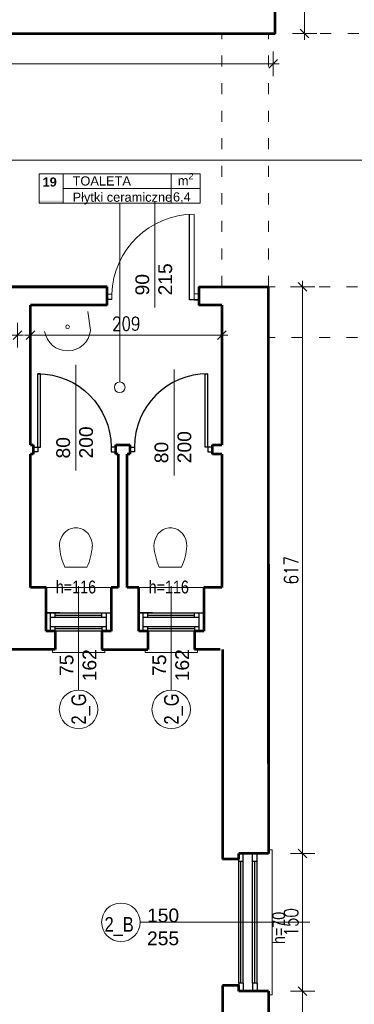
# Model space of a CAD drawing. Header units: millimetres. Extents: x 56977 to 67992, y 30187 to 42235.
# Tile 15 of 130: x 59405 to 59770, y 32852 to 33924. Entities that reach past the tile are written whole.
import ezdxf

# ---------------------------------------------------------------- set-up
doc = ezdxf.new("R2010")
doc.units = ezdxf.units.MM
doc.header["$MEASUREMENT"] = 0
doc.linetypes.add('ACAD_ISO03W100', pattern=[30, 12, -18])
doc.layers.get('0').update_dxf_attribs({"lineweight": 13})
doc.layers.get('DEFPOINTS').update_dxf_attribs({"lineweight": 13})
doc.layers.add('AI-OKNA', color=4, linetype='Continuous')
for name, color, linetype, lineweight in [('AI-OPISY', 3, 'Continuous', 13), ('AI_MURY', 40, 'Continuous', 53), ('AI_WIDOK', 8, 'Continuous', 13), ('Lines', 7, 'Continuous', 13), ('OPISY TABELKI', 30, 'Continuous', 13), ('Standard', 7, 'Continuous', 13), ('wymiary', 8, 'Continuous', 13)]:
    doc.layers.add(name, color=color, linetype=linetype, lineweight=lineweight)
doc.styles.add('GENERATED_STYLE_2', font='txt.shx')
doc.styles.get("Standard").update_dxf_attribs({"font": 'txt.shx'})
doc.styles.add('Style-ROMANS', font='ROMANS.shx')
doc.styles.add('WYMIAROWY-08', font='ROMANS.shx', dxfattribs={"width": 0.8})
doc.dimstyles.new('DYBY', dxfattribs={"dimscale": 100, "dimtxt": 0.15, "dimasz": 0.05, "dimexe": 0.05, "dimexo": 0.1, "dimgap": 0.05, "dimtad": 1, "dimdec": 0, "dimdsep": 46, "dimlunit": 5, "dimtxsty": 'WYMIAROWY-08', "dimblk": 'M_STRZ', "dimcen": 0.1, "dimse1": 1, "dimse2": 1, "dimclrd": 7, "dimclre": 7, "dimclrt": 1, "dimadec": 0, "dimazin": 0, "dimtfac": 1, "dimtdec": 0, "dimtmove": 2, "dimatfit": 3, "dimldrblk": 'M_STRZ', "dimfxl": 0, "dimtolj": 1, "dimarcsym": 0})

# ---------------------------------------------------------------- blocks, each defined once
blk = doc.blocks.new('muszla04')
at = {"flags": 128}
for points in [[(17.9, 32.2), (17.9, 7.8)], [(40.7, 2), (44.4, 2.3), (48, 3.2), (51.3, 4.7), (54.3, 6.7), (56.8, 9.2), (58.7, 12), (60.1, 15.1), (60.8, 18.3), (60.8, 21.7), (60.1, 24.9), (58.7, 28), (56.8, 30.8), (54.3, 33.3), (51.3, 35.3), (48, 36.8), (44.4, 37.7), (40.7, 38)]]:
    blk.add_lwpolyline(points, dxfattribs=at)
for centre, start, end in [((45.8, -29.8), 94.3091, 114.2311), ((45.8, 69.8), 245.7689, 265.6909)]:
    blk.add_arc(centre, 67.9, start, end)
blk = doc.blocks.new('A$C16936EF1')
at = {"layer": 'AI_WIDOK', "linetype": 'ByBlock', "lineweight": 13, "flags": 128}
blk.add_lwpolyline([(-44, 0), (-47.074, 20.652, -0.86593633), (3, 21.5)], format="xyb", dxfattribs=at)
at = {"layer": 'AI_WIDOK', "flags": 128}
blk.add_lwpolyline([(-24, 16.5, -1), (-20, 16.5, -1), (-24, 16.5)], format="xyb", dxfattribs=at)
at = {"layer": 'AI_WIDOK', "extrusion": (0, 0, -1)}
blk.add_circle((22, 16.5), 2, dxfattribs=at)
blk = doc.blocks.new('M_STRZ')
for p, q in [((0, 2.66), (0, 0)), ((-1.33, 0), (1.33, 0)), ((-0.94, -0.94), (0.94, 0.94)), ((0, 0), (0, -2.66))]:
    blk.add_line(p, q)
blk = doc.blocks.new('*U717')
at = {"layer": 'DEFPOINTS', "color": 0}
for p in [(59681.3, 32866.1), (59713.5, 32866.1), (59681.3, 32641.1)]:
    blk.add_point(p, dxfattribs=at)
at = {"layer": 'wymiary', "color": 7, "lineweight": -2}
blk.add_line((59713.5, 32646.1), (59713.5, 32861.1), dxfattribs=at)
at = {"layer": 'wymiary', "color": 7, "lineweight": -2, "xscale": 5, "yscale": 5, "zscale": 5}
for p, rotation in [((59713.5, 32866.1), 90), ((59713.5, 32641.1), 270)]:
    blk.add_blockref('M_STRZ', p, dxfattribs=dict(at, rotation=rotation))
at = {"layer": 'wymiary', "color": 1, "insert": (59701, 32753.6), "char_height": 15, "attachment_point": 5, "rotation": 90, "style": 'WYMIAROWY-08'}
blk.add_mtext('225', dxfattribs=at)
blk = doc.blocks.new('*D2250')
at = {"layer": 'DEFPOINTS'}
for p in [(59681.3, 32866.1), (59713.5, 32866.1), (59726, 32737.2), (59681.3, 32641.1)]:
    blk.add_point(p, dxfattribs=at)
at = {"layer": 'wymiary', "color": 7}
blk.add_blockref('*U717', (0, 0), dxfattribs=at)
blk = doc.blocks.new('*U718')
at = {"layer": 'DEFPOINTS', "color": 0}
for p in [(59681.3, 33016.1), (59713.5, 33016.1), (59681.3, 32866.1)]:
    blk.add_point(p, dxfattribs=at)
at = {"layer": 'wymiary', "color": 7, "lineweight": -2}
blk.add_line((59713.5, 32871.1), (59713.5, 33011.1), dxfattribs=at)
at = {"layer": 'wymiary', "color": 7, "lineweight": -2, "xscale": 5, "yscale": 5, "zscale": 5}
for p, rotation in [((59713.5, 33016.1), 90), ((59713.5, 32866.1), 270)]:
    blk.add_blockref('M_STRZ', p, dxfattribs=dict(at, rotation=rotation))
at = {"layer": 'wymiary', "color": 1, "insert": (59701, 32941.1), "char_height": 15, "attachment_point": 5, "rotation": 90, "style": 'WYMIAROWY-08'}
blk.add_mtext('150', dxfattribs=at)
blk = doc.blocks.new('*D2251')
at = {"layer": 'DEFPOINTS'}
for p in [(59681.3, 33016.1), (59713.5, 33016.1), (59726, 32925.6), (59681.3, 32866.1)]:
    blk.add_point(p, dxfattribs=at)
at = {"layer": 'wymiary', "color": 7}
blk.add_blockref('*U718', (0, 0), dxfattribs=at)
blk = doc.blocks.new('*U719')
at = {"layer": 'DEFPOINTS', "color": 0}
for p in [(59681.3, 33633.1), (59713.5, 33633.1), (59681.3, 33016.1)]:
    blk.add_point(p, dxfattribs=at)
at = {"layer": 'wymiary', "color": 7, "lineweight": -2}
blk.add_line((59713.5, 33021.1), (59713.5, 33628.1), dxfattribs=at)
at = {"layer": 'wymiary', "color": 7, "lineweight": -2, "xscale": 5, "yscale": 5, "zscale": 5}
for p, rotation in [((59713.5, 33633.1), 90), ((59713.5, 33016.1), 270)]:
    blk.add_blockref('M_STRZ', p, dxfattribs=dict(at, rotation=rotation))
at = {"layer": 'wymiary', "color": 1, "insert": (59701, 33324.6), "char_height": 15, "attachment_point": 5, "rotation": 90, "style": 'WYMIAROWY-08'}
blk.add_mtext('617', dxfattribs=at)
blk = doc.blocks.new('*D2252')
at = {"layer": 'DEFPOINTS'}
for p in [(59681.3, 33633.1), (59713.5, 33633.1), (59726, 33308.5), (59681.3, 33016.1)]:
    blk.add_point(p, dxfattribs=at)
at = {"layer": 'wymiary', "color": 7}
blk.add_blockref('*U719', (0, 0), dxfattribs=at)
blk = doc.blocks.new('*U923')
at = {"layer": 'DEFPOINTS', "color": 0}
for p in [(58601.5, 33909.1), (61628.5, 33909.1), (61628.5, 33771.1)]:
    blk.add_point(p, dxfattribs=at)
at = {"layer": 'wymiary', "color": 7, "lineweight": -2}
blk.add_line((58606.5, 33771.1), (61623.5, 33771.1), dxfattribs=at)
at = {"layer": 'wymiary', "color": 7, "lineweight": -2, "xscale": 5, "yscale": 5, "zscale": 5, "rotation": 180}
blk.add_blockref('M_STRZ', (58601.5, 33771.1), dxfattribs=at)
at = {"layer": 'wymiary', "color": 7, "lineweight": -2, "xscale": 5, "yscale": 5, "zscale": 5}
blk.add_blockref('M_STRZ', (61628.5, 33771.1), dxfattribs=at)
at = {"layer": 'wymiary', "color": 1, "insert": (60115, 33783.6), "char_height": 15, "attachment_point": 5, "style": 'WYMIAROWY-08'}
blk.add_mtext('3027', dxfattribs=at)
blk = doc.blocks.new('*D2456')
at = {"layer": 'DEFPOINTS'}
for p in [(58601.5, 33909.1), (61628.5, 33909.1), (61628.5, 33771.1), (60093, 33758.6)]:
    blk.add_point(p, dxfattribs=at)
at = {"layer": 'wymiary', "color": 7}
blk.add_blockref('*U923', (0, 0), dxfattribs=at)
blk = doc.blocks.new('*U1319')
at = {"layer": 'DEFPOINTS', "color": 0}
for p in [(58869, 33909.1), (59681.3, 33909.1), (59681.3, 33876.1)]:
    blk.add_point(p, dxfattribs=at)
at = {"layer": 'wymiary', "color": 7, "lineweight": -2}
blk.add_line((58874, 33876.1), (59676.3, 33876.1), dxfattribs=at)
at = {"layer": 'wymiary', "color": 7, "lineweight": -2, "xscale": 5, "yscale": 5, "zscale": 5, "rotation": 180}
blk.add_blockref('M_STRZ', (58869, 33876.1), dxfattribs=at)
at = {"layer": 'wymiary', "color": 7, "lineweight": -2, "xscale": 5, "yscale": 5, "zscale": 5}
blk.add_blockref('M_STRZ', (59681.3, 33876.1), dxfattribs=at)
at = {"layer": 'wymiary', "color": 1, "insert": (59275.2, 33888.6), "char_height": 15, "attachment_point": 5, "style": 'WYMIAROWY-08'}
blk.add_mtext('813', dxfattribs=at)
blk = doc.blocks.new('*D2850')
at = {"layer": 'DEFPOINTS'}
for p in [(58869, 33909.1), (59681.3, 33909.1), (59681.3, 33876.1), (59258.9, 33863.6)]:
    blk.add_point(p, dxfattribs=at)
at = {"layer": 'wymiary', "color": 7}
blk.add_blockref('*U1319', (0, 0), dxfattribs=at)
blk = doc.blocks.new('*U1331')
at = {"layer": 'DEFPOINTS', "color": 0}
for p in [(59033.3, 33580.6), (59033.3, 33558.1), (59402.4, 33558.6)]:
    blk.add_point(p, dxfattribs=at)
at = {"layer": 'wymiary', "color": 7, "lineweight": -2}
blk.add_line((59397.4, 33580.6), (59038.3, 33580.6), dxfattribs=at)
at = {"layer": 'wymiary', "color": 7, "lineweight": -2, "xscale": 5, "yscale": 5, "zscale": 5, "rotation": 180}
blk.add_blockref('M_STRZ', (59033.3, 33580.6), dxfattribs=at)
at = {"layer": 'wymiary', "color": 7, "lineweight": -2, "xscale": 5, "yscale": 5, "zscale": 5}
blk.add_blockref('M_STRZ', (59402.4, 33580.6), dxfattribs=at)
at = {"layer": 'wymiary', "color": 1, "insert": (59217.9, 33593.1), "char_height": 15, "attachment_point": 5, "style": 'WYMIAROWY-08'}
blk.add_mtext('369', dxfattribs=at)
blk = doc.blocks.new('*D2862')
at = {"layer": 'DEFPOINTS'}
for p in [(59033.3, 33580.6), (59234.2, 33568.1), (59033.3, 33558.1), (59402.4, 33558.6)]:
    blk.add_point(p, dxfattribs=at)
at = {"layer": 'wymiary', "color": 7}
blk.add_blockref('*U1331', (0, 0), dxfattribs=at)
blk = doc.blocks.new('*U1333')
at = {"layer": 'DEFPOINTS', "color": 0}
for p in [(59416.8, 33580.6), (59416.8, 33558.1), (59625.3, 33558.6)]:
    blk.add_point(p, dxfattribs=at)
at = {"layer": 'wymiary', "color": 7, "lineweight": -2}
blk.add_line((59620.3, 33580.6), (59421.8, 33580.6), dxfattribs=at)
at = {"layer": 'wymiary', "color": 7, "lineweight": -2, "xscale": 5, "yscale": 5, "zscale": 5, "rotation": 180}
blk.add_blockref('M_STRZ', (59416.8, 33580.6), dxfattribs=at)
at = {"layer": 'wymiary', "color": 7, "lineweight": -2, "xscale": 5, "yscale": 5, "zscale": 5}
blk.add_blockref('M_STRZ', (59625.3, 33580.6), dxfattribs=at)
at = {"layer": 'wymiary', "color": 1, "insert": (59521.1, 33593.1), "char_height": 15, "attachment_point": 5, "style": 'WYMIAROWY-08'}
blk.add_mtext('209', dxfattribs=at)
blk = doc.blocks.new('*D2864')
at = {"layer": 'DEFPOINTS'}
for p in [(59416.8, 33580.6), (59537.4, 33568.1), (59416.8, 33558.1), (59625.3, 33558.6)]:
    blk.add_point(p, dxfattribs=at)
at = {"layer": 'wymiary', "color": 7}
blk.add_blockref('*U1333', (0, 0), dxfattribs=at)
blk = doc.blocks.new('*U1365')
at = {"layer": 'DEFPOINTS', "color": 0}
for p in [(59683.5, 34408.6), (59715.7, 34408.6), (59683.5, 33909.1)]:
    blk.add_point(p, dxfattribs=at)
at = {"layer": 'wymiary', "color": 7, "lineweight": -2}
blk.add_line((59715.7, 33914.1), (59715.7, 34403.6), dxfattribs=at)
at = {"layer": 'wymiary', "color": 7, "lineweight": -2, "xscale": 5, "yscale": 5, "zscale": 5}
for p, rotation in [((59715.7, 34408.6), 90), ((59715.7, 33909.1), 270)]:
    blk.add_blockref('M_STRZ', p, dxfattribs=dict(at, rotation=rotation))
at = {"layer": 'wymiary', "color": 1, "insert": (59703.2, 34158.8), "char_height": 15, "attachment_point": 5, "rotation": 90, "style": 'WYMIAROWY-08'}
blk.add_mtext('500', dxfattribs=at)
blk = doc.blocks.new('*D2896')
at = {"layer": 'DEFPOINTS'}
for p in [(59683.5, 34408.6), (59715.7, 34408.6), (59728.2, 34142.5), (59683.5, 33909.1)]:
    blk.add_point(p, dxfattribs=at)
at = {"layer": 'wymiary', "color": 7}
blk.add_blockref('*U1365', (0, 0), dxfattribs=at)

msp = doc.modelspace()

# ---------------------------------------------------------------- hatches: boundary and pattern name
at = {"layer": 'OPISY TABELKI', "extrusion": (0, 0, -1)}
msp.add_hatch(color=256, dxfattribs=at).paths.add_polyline_path([(-59452.5, 33724.3), (-59452.5, 33727.2), (-59426.1, 33727.2), (-59426.1, 33724.3)], flags=16)

# ---------------------------------------------------------------- linework, layer by layer
at = {"layer": 'AI-OKNA'}
for p, q in [((59590.3, 33619.2), (59590.3, 33712.2)), ((59505.3, 33619.4), (59500.3, 33619.4)), ((59595.3, 33619.2), (59590.3, 33619.2)), ((59595.3, 33619.2), (59600.3, 33619.2)), ((59600.3, 33619.2), (59595.3, 33619.2)), ((59424.6, 33458.6), (59424.6, 33538.6)), ((59427.6, 33538.6), (59424.6, 33538.6)), ((59427.6, 33458.6), (59427.6, 33538.6)), ((59607.1, 33458.6), (59607.1, 33538.6)), ((59607.1, 33538.6), (59610.1, 33538.6)), ((59610.1, 33458.6), (59610.1, 33538.6)), ((59419.6, 33458.6), (59424.6, 33458.6)), ((59424.6, 33453.6), (59419.6, 33453.6)), ((59424.6, 33458.6), (59424.6, 33453.6)), ((59424.6, 33458.6), (59427.6, 33458.6)), ((59509.6, 33458.6), (59504.6, 33458.6)), ((59504.6, 33458.6), (59504.6, 33453.6)), ((59504.6, 33453.6), (59509.6, 33453.6)), ((59525.1, 33458.6), (59530.1, 33458.6)), ((59530.1, 33453.6), (59525.1, 33453.6)), ((59530.1, 33458.6), (59530.1, 33453.6)), ((59610.1, 33458.6), (59607.1, 33458.6)), ((59615.1, 33458.6), (59610.1, 33458.6)), ((59610.1, 33458.6), (59610.1, 33453.6)), ((59610.1, 33453.6), (59615.1, 33453.6)), ((59448.6, 33278.1), (59433.6, 33278.1)), ((59433.6, 33278.1), (59504.6, 33278.1)), ((59438.6, 33258.1), (59438.6, 33278.1)), ((59443.6, 33273.1), (59443.6, 33278.1)), ((59494.6, 33273.1), (59494.6, 33278.1)), ((59499.6, 33258.1), (59499.6, 33278.1)), ((59549.7, 33278.1), (59534.7, 33278.1)), ((59534.7, 33278.1), (59605.7, 33278.1)), ((59539.7, 33258.1), (59539.7, 33278.1)), ((59544.7, 33273.1), (59544.7, 33278.1)), ((59595.7, 33273.1), (59595.7, 33278.1)), ((59600.7, 33258.1), (59600.7, 33278.1)), ((59499.6, 33273.1), (59438.6, 33273.1)), ((59443.6, 33275.6), (59494.6, 33275.6)), ((59600.7, 33273.1), (59539.7, 33273.1)), ((59544.7, 33275.6), (59595.7, 33275.6)), ((59438.6, 33263.1), (59499.6, 33263.1)), ((59443.6, 33258.1), (59443.6, 33263.1)), ((59494.6, 33260.6), (59443.6, 33260.6)), ((59494.6, 33258.1), (59443.6, 33258.1)), ((59494.6, 33263.1), (59494.6, 33258.1)), ((59539.7, 33263.1), (59600.7, 33263.1)), ((59544.7, 33258.1), (59544.7, 33263.1)), ((59595.7, 33260.6), (59544.7, 33260.6)), ((59595.7, 33258.1), (59544.7, 33258.1)), ((59595.7, 33263.1), (59595.7, 33258.1)), ((59544.7, 33238.1), (59544.7, 33238.1)), ((59599.2, 33238.1), (59595.7, 33238.1)), ((59643.8, 33007.3), (59643.8, 33009.8)), ((59648.8, 33007.3), (59648.8, 33016.1)), ((59658.8, 33007.3), (59658.8, 33016.1)), ((59663.8, 33007.3), (59663.8, 33016.1)), ((59648.8, 33007.3), (59643.8, 33007.3)), ((59643.8, 32874.8), (59643.8, 33007.3)), ((59646.3, 32874.8), (59646.3, 33007.3)), ((59648.8, 32874.8), (59648.8, 33007.3)), ((59658.8, 32874.8), (59658.8, 33007.3)), ((59663.8, 33007.3), (59658.8, 33007.3)), ((59661.3, 32874.8), (59661.3, 33007.3)), ((59663.8, 32874.8), (59663.8, 33007.3)), ((59648.8, 32874.8), (59643.8, 32874.8)), ((59643.8, 32874.8), (59643.8, 32872.3)), ((59648.8, 32874.8), (59648.8, 32866.1)), ((59658.8, 32874.8), (59658.8, 32866.1)), ((59663.8, 32874.8), (59658.8, 32874.8)), ((59663.8, 32874.8), (59663.8, 32866.1))]:
    msp.add_line(p, q, dxfattribs=at)
at = {"layer": 'AI-OKNA', "linetype": 'ByBlock', "lineweight": 13}
for p, q in [((59595.3, 33619.2), (59595.3, 33712.2)), ((59500.3, 33625.4), (59505.3, 33625.4)), ((59505.3, 33625.4), (59505.3, 33619.4)), ((59600.3, 33625.6), (59595.3, 33625.6))]:
    msp.add_line(p, q, dxfattribs=at)
at = {"layer": 'AI-OKNA', "linetype": 'ByBlock', "lineweight": 13, "extrusion": (0, 0, -1)}
msp.add_arc((-59595.3, 33622.2), 90.1, 2.0389, 90, dxfattribs=at)
at = {"layer": 'AI-OKNA', "extrusion": (0, 0, -1)}
msp.add_arc((-59424.6, 33458.6), 80, 90, 180, dxfattribs=at)
at = {"layer": 'AI-OKNA'}
msp.add_arc((59610.1, 33458.6), 80, 90, 180, dxfattribs=at)
at = {"layer": 'AI-OPISY'}
for p, q in [((59552.4, 33725.9), (59552.4, 33610.6)), ((59466, 33548.3), (59466, 33433.1)), ((59573.3, 33543.1), (59573.3, 33427.9)), ((59469.1, 33194), (59469.1, 33307.1)), ((59570.2, 33194), (59570.2, 33307.1)), ((59536.3, 32941.1), (59721.4, 32941.1))]:
    msp.add_line(p, q, dxfattribs=at)
for centre in [(59469.1, 33173), (59570.2, 33173), (59515.3, 32941.1)]:
    msp.add_circle(centre, 21, dxfattribs=at)
at = {"layer": 'AI_MURY'}
for p, q in [((59683.5, 33909.1), (59683.5, 34408.6)), ((58971, 33909.1), (59683.5, 33909.1)), ((58849.5, 33633.1), (59499.3, 33633.1)), ((59500.3, 33633.1), (58849.5, 33633.1)), ((59500.3, 33613.1), (59500.3, 33633.1)), ((59600.3, 33633.1), (59676.3, 33633.1)), ((59600.3, 33633.1), (59600.3, 33613.1)), ((59676.3, 33114.1), (59676.3, 33633.1)), ((59474.5, 33613.1), (59416.8, 33613.1)), ((59416.8, 33472.8), (59416.8, 33613.1)), ((59500.3, 33613.1), (59474.5, 33613.1)), ((59625.3, 33613.1), (59600.3, 33613.1)), ((59625.3, 33613.1), (59625.3, 33461.1)), ((59416.8, 33461.1), (59416.8, 33472.8)), ((59416.8, 33461.1), (59419.6, 33461.1)), ((59419.6, 33461.1), (59419.6, 33451.1)), ((59509.6, 33451.1), (59509.6, 33461.1)), ((59509.6, 33461.1), (59525.1, 33461.1)), ((59525.1, 33461.1), (59525.1, 33451.1)), ((59615.1, 33451.1), (59615.1, 33461.1)), ((59615.1, 33461.1), (59625.3, 33461.1)), ((59416.8, 33305.9), (59416.8, 33451.1)), ((59419.6, 33451.1), (59416.8, 33451.1)), ((59512.3, 33451.1), (59509.6, 33451.1)), ((59512.3, 33451.1), (59512.3, 33305.9)), ((59522.3, 33305.9), (59522.3, 33451.1)), ((59525.1, 33451.1), (59522.3, 33451.1)), ((59625.3, 33451.1), (59615.1, 33451.1)), ((59625.3, 33451.1), (59625.3, 33305.9)), ((59676.3, 33331.2), (59676.3, 33114.1)), ((59433.6, 33305.9), (59416.8, 33305.9)), ((59433.6, 33258.1), (59433.6, 33305.9)), ((59504.6, 33305.9), (59504.6, 33258.1)), ((59512.3, 33305.9), (59504.6, 33305.9)), ((59534.7, 33305.9), (59522.3, 33305.9)), ((59534.7, 33258.1), (59534.7, 33305.9)), ((59605.7, 33305.9), (59605.7, 33258.1)), ((59625.3, 33305.9), (59605.7, 33305.9)), ((59443.6, 33258.1), (59433.6, 33258.1)), ((59443.6, 33258.1), (59443.6, 33238.1)), ((59504.6, 33258.1), (59494.6, 33258.1)), ((59494.6, 33258.1), (59494.6, 33238.1)), ((59544.7, 33258.1), (59534.7, 33258.1)), ((59544.7, 33258.1), (59544.7, 33238.1)), ((59605.7, 33258.1), (59595.7, 33258.1)), ((59595.7, 33258.1), (59595.7, 33238.1)), ((59443.6, 33238.1), (59343.6, 33238.1)), ((59443.6, 33238.1), (59343.6, 33238.1)), ((59494.6, 33238.1), (59544.7, 33238.1)), ((59623.5, 33238.1), (59595.7, 33238.1)), ((59617.7, 33238.1), (59595.7, 33238.1)), ((59626.3, 33238.1), (59626.3, 33009.8)), ((59676.3, 33114.1), (59676.3, 33016.1)), ((59643.8, 33009.8), (59626.3, 33009.8)), ((59643.8, 33009.8), (59643.8, 33016.1)), ((59676.3, 33016.1), (59643.8, 33016.1)), ((59626.3, 32872.3), (59626.3, 32634.8)), ((59643.8, 32872.3), (59626.3, 32872.3)), ((59643.8, 32866.1), (59643.8, 32872.3)), ((59676.3, 32866.1), (59643.8, 32866.1)), ((59676.3, 32866.1), (59676.3, 32641.1))]:
    msp.add_line(p, q, dxfattribs=at)
at = {"layer": 'AI_WIDOK', "color": 251, "linetype": 'ACAD_ISO03W100'}
for p, q in [((59625.3, 33633.1), (59625.3, 33909.1)), ((59676.3, 33633.1), (59676.3, 33909.1)), ((59954.8, 33909.1), (59683.5, 33909.1)), ((59953.5, 33633.1), (59676.3, 33633.1)), ((59953.5, 33578.1), (59676.3, 33578.1))]:
    msp.add_line(p, q, dxfattribs=at)
at = {"layer": 'AI_WIDOK'}
for p, q in [((59440.6, 33235.1), (59440.6, 33238.1)), ((59443.6, 33235.1), (59440.6, 33235.1)), ((59497.6, 33235.1), (59443.6, 33235.1)), ((59497.6, 33238.1), (59497.6, 33235.1)), ((59541.7, 33235.1), (59541.7, 33238.1)), ((59544.7, 33235.1), (59541.7, 33235.1)), ((59598.7, 33235.1), (59544.7, 33235.1)), ((59595.7, 33238.1), (59598.7, 33238.1)), ((59598.7, 33238.1), (59598.7, 33235.1))]:
    msp.add_line(p, q, dxfattribs=at)
at = {"layer": 'AI_WIDOK', "color": 251, "linetype": 'Continuous'}
msp.add_line((59680.3, 32862.1), (59680.3, 33020.1), dxfattribs=at)
at = {"layer": 'Lines', "color": 251, "linetype": 'Continuous'}
for p, q in [((59433.6, 33305.9), (59504.6, 33305.9)), ((59534.7, 33305.9), (59605.7, 33305.9)), ((59676.3, 33020.1), (59680.3, 33020.1)), ((59676.3, 32862.1), (59680.3, 32862.1))]:
    msp.add_line(p, q, dxfattribs=at)
at = {"layer": 'OPISY TABELKI'}
for p, q in [((59426.1, 33756.5), (59601.8, 33756.5)), ((59426.1, 33756.5), (59426.1, 33724.3)), ((59452.5, 33756.5), (59452.5, 33724.3)), ((59570, 33756.5), (59570, 33724.3)), ((59601.8, 33756.5), (59601.8, 33724.3)), ((59452.5, 33740.4), (59601.8, 33740.4)), ((59426.1, 33724.3), (59601.8, 33724.3)), ((59514, 33724.3), (59514, 33529.6))]:
    msp.add_line(p, q, dxfattribs=at)
msp.add_circle((59514, 33523.8), 5.83, dxfattribs=at)
at = {"layer": 'Standard', "color": 7, "linetype": 'ByBlock', "lineweight": 13}
msp.add_line((59600.3, 33625.6), (59600.3, 33623.1), dxfattribs=at)

# ---------------------------------------------------------------- block references
at = {"layer": 'AI-OKNA', "rotation": 180}
msp.add_blockref('A$C16936EF1', (59435.1, 33606.2), dxfattribs=at)
at = {"layer": 'AI_WIDOK', "color": 7, "linetype": 'ByBlock', "lineweight": 13, "yscale": -1, "rotation": 90}
for p in [(59446.2, 33310.1), (59549.3, 33310.1)]:
    msp.add_blockref('muszla04', p, dxfattribs=at)

# ---------------------------------------------------------------- texts
at = {"layer": 'AI-OPISY', "char_height": 15, "width": 45.29, "rotation": 90}
for s, insert, attachment_point in [('\\fArial|b0|i0|c238|p39;90\\P215', (59531.1, 33623.9), 1), ('\\fArial|b0|i0|c238|p39;80\\P200', (59444.8, 33446.3), 1), ('\\fArial|b0|i0|c238|p39;80\\P200', (59552, 33441.1), 1), ('\\fArial|b0|i0|c238|p39;75\\P162', (59448.5, 33221.1), 2), ('\\fArial|b0|i0|c238|p39;75\\P162', (59549.6, 33221.1), 2)]:
    msp.add_mtext(s, dxfattribs=dict(at, insert=insert, attachment_point=attachment_point))
at = {"layer": 'AI-OPISY', "char_height": 14, "attachment_point": 7, "line_spacing_factor": 0.722892, "style": 'WYMIAROWY-08'}
for insert in [(59444.3, 33299.1), (59545.5, 33299.1)]:
    msp.add_mtext('\\fArial|b0|i0|c238|p39;h=116', dxfattribs=dict(at, insert=insert))
at = {"layer": 'AI-OPISY', "char_height": 16, "width": 20.64, "attachment_point": 1, "rotation": 90, "style": 'WYMIAROWY-08'}
for insert in [(59461.3, 33156.5), (59562.4, 33156.5)]:
    msp.add_mtext('\\fArial|b0|i0|c238|p39;2_G', dxfattribs=dict(at, insert=insert))
at = {"layer": 'AI-OPISY', "insert": (59561.3, 32915.9), "char_height": 15, "width": 45.29, "attachment_point": 8}
msp.add_mtext('\\fArial|b0|i0|c238|p39;150\\P255', dxfattribs=at)
at = {"layer": 'AI-OPISY', "insert": (59694.6, 32917.3), "char_height": 14, "attachment_point": 7, "rotation": 90, "line_spacing_factor": 0.722892, "style": 'WYMIAROWY-08'}
msp.add_mtext('\\fArial|b0|i0|c238|p39;h=70', dxfattribs=at)
at = {"layer": 'AI-OPISY', "insert": (59497.5, 32926.2), "char_height": 16, "width": 20.64, "attachment_point": 7, "style": 'WYMIAROWY-08'}
msp.add_mtext('\\fArial|b0|i0|c238|p39;2_B', dxfattribs=at)
at = {"layer": 'OPISY TABELKI', "color": 7, "char_height": 10, "width": 168.659, "attachment_point": 1, "style": 'GENERATED_STYLE_2'}
for s, insert in [('\\fArial|b1|i0|c238|p39;19', (59429.8, 33752.4)), ('\\fArial|b0|i0|c238|p39;TOALETA       ', (59462.6, 33753.6)), ('\\A1;\\fArial|b0|i0|c238|p39;m\\H7.000000;\\S2^  ;', (59577.4, 33757.3)), ('\\fArial|b0|i0|c238|p39;Płytki ceramiczne       ', (59462.6, 33735.9)), ('\\fArial|b0|i0|c238|p39;6,4       ', (59572.1, 33736.2))]:
    msp.add_mtext(s, dxfattribs=dict(at, insert=insert))

# ---------------------------------------------------------------- dimensions: what is measured, and where the dimension line sits
at = {"layer": 'wymiary', "color": 7}
for base, p1, p2, angle, picture, middle in [((59715.6633546, 34408.5682989), (59683.5352819, 33909.0682989), (59683.5352819, 34408.5682989), 90, '*D2896', (59728.1633546, 34142.4825847)), ((59681.3, 33876.1), (58869, 33909.1), (59681.3, 33909.1), 0, '*D2850', (59258.9, 33863.6)), ((59713.5, 33633.1), (59681.3, 33016.1), (59681.3, 33633.1), 90, '*D2252', (59726, 33308.5)), ((59033.3, 33580.6), (59402.4, 33558.6), (59033.3, 33558.1), 180, '*D2862', (59234.2, 33568.1)), ((59416.8148, 33580.5683), (59625.3247, 33558.5683), (59416.8148, 33558.0683), 180, '*D2864', (59537.4055, 33568.0683)), ((59713.5, 33016.1), (59681.3, 32866.1), (59681.3, 33016.1), 90, '*D2251', (59726, 32925.6)), ((59713.5, 32866.1), (59681.3, 32641.1), (59681.3, 32866.1), 90, '*D2250', (59726, 32737.2))]:
    dim = msp.add_linear_dim(base=base, p1=p1, p2=p2, angle=angle, dimstyle='DYBY', override={"dimtad": 0, "dimtxsty": 'Style-ROMANS', "dimcen": 0.001, "dimclrd": 0, "dimclre": 0}, dxfattribs=at)
    dim.commit()
    dim.dimension.update_dxf_attribs({"geometry": picture, "text_midpoint": middle, "dimtype": 128})
dim = msp.add_linear_dim(base=(61628.5, 33771.1), p1=(58601.5, 33909.1), p2=(61628.5, 33909.1), dimstyle='DYBY', override={"dimtad": 0, "dimtxsty": 'Style-ROMANS', "dimcen": 0.001, "dimclrd": 0, "dimclre": 0}, dxfattribs=at)
dim.commit()
dim.dimension.update_dxf_attribs({"geometry": '*D2456', "text_midpoint": (60093, 33758.6), "dimtype": 128})

doc.saveas('drawing.dxf')
